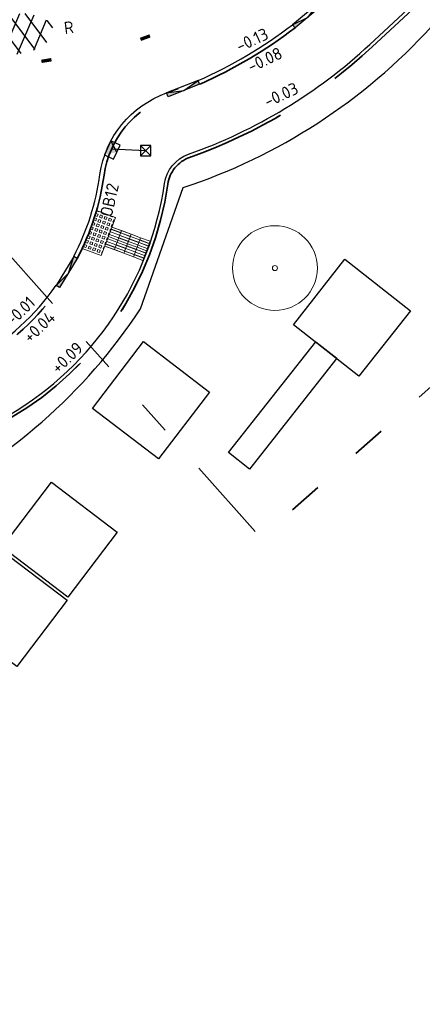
# Model space of a CAD drawing. Header units: metres. Extents: x -1 to 222837, y -2 to 853657.
# Tile 212 of 256: x 111380 to 111392, y 426462 to 426491. Entities that reach past the tile are written whole.
import ezdxf
from ezdxf.enums import TextEntityAlignment as Align

# ---------------------------------------------------------------- set-up
doc = ezdxf.new("R2010")
doc.units = ezdxf.units.M
doc.header["$XCLIPFRAME"] = 0
for name, pattern in [('AL-TEKENBLADGRENS', [11.5, 2.5, -1.5, 1, -1.5, 1, -1.5, 2.5]), ('RI-HWA_KOLKAANSLUITING', [4.3, 2.5, -1.8]), ('VH-AMSTELBAND', [30, 16, -4, 0, -2, 2, -2, 0, -4]), ('VH-OPSLUITBAND_100X200', [16, 8, -2, 4, -2])]:
    doc.linetypes.add(name, pattern=pattern)
for name, color, linetype in [('A-Maatvoering', 30, 'Continuous'), ('Verkeersbordaanduiding_bladA', 7, 'Continuous'), ('Verloopband naar rijwielpadband', 220, 'Continuous'), ('X-REF', 7, 'Continuous')]:
    doc.layers.add(name, color=color, linetype=linetype)
for name, color, linetype, lineweight in [('B-GRN-BOOM', 74, 'Continuous', 15), ('B-GRS-WERKGRENS', 4, 'WERKGRENS', 25), ('B-GV-GR-BOOM-S', 95, 'Continuous', 13), ('B-OI-RI-GWA_KOLK-S', 30, 'Continuous', 30), ('N-WE-RI-HWA_KOLK-S', 150, 'Continuous', 25), ('N-WE-VH-KANTOPSLUITING_OB 120 250', 152, 'VH-OPSLUITBAND_100X200', 35), ('N-WE-VH-KANTOPSLUITING_OPSLUITBAND_100X200-G', 150, 'VH-OPSLUITBAND_100X200', 35), ('N-WE-VH-KANTOPSLUITING_OPSLUITBAND_100X200-G VOETPAD', 150, 'VH-OPSLUITBAND_100X200', 35), ('N-WE-VH-KANTOPSLUITING_RIJWIELPADBAND-G', 7, 'Continuous', 25), ('N-WE-VH-KANTOPSLUITING_VOORKANT OB 120 250', 7, 'Continuous', 25), ('N-WE-VH-KANTOPSLUITING_VOORKANT RIJWIELPADBAND', 7, 'Continuous', 25), ('N-WE-VH-Trottoirband 150x170', 60, 'VH-AMSTELBAND', 35), ('N-WE-VH-VERHARDING_ASFALT-S', 7, 'Continuous', 25), ('N-WE-VW-BLINDENGELEIDEROUTE-Geleidetegel_G', 30, 'Continuous', 18), ('SLD-n-wm_wegmarkering', 7, 'Continuous', 25), ('X-XX-AL-HOOGTELABEL-T25', 7, 'Continuous', 25), ('X-XX-AL-TEKENBLADGRENS-G blad 2', 7, 'AL-TEKENBLADGRENS', 35)]:
    doc.layers.add(name, color=color, linetype=linetype, lineweight=lineweight)
doc.layers.add('N-WE-RI-HWA_KOLKAANSLUITING-G', color=7, linetype='RI-HWA_KOLKAANSLUITING', lineweight=25, true_color=0x0078f0)
doc.styles.add('NLCS-ISO', font='NLCS-ISO.ttf')
doc.styles.add('NLCS-ISO-ANNOTATIEF-T25', font='NLCS-ISO.ttf', dxfattribs={"height": 2.5})
doc.styles.add('NLCS-ISO-M1000-T25', font='NLCS-ISO.ttf')
doc.linetypes.add('WERKGRENS', pattern='A,2.5,-1,[133,ltypeshp.shx,S=1,R=0,X=-1,Y=0],-1,2.5', length=7)
doc.dimstyles.new('NLCS-ANNOTATIEF-T25-PIJL', dxfattribs={"dimtxt": 2.5, "dimasz": 2.5, "dimexe": 2, "dimexo": 2, "dimgap": 0.7, "dimtad": 1, "dimzin": 0, "dimdsep": 46, "dimtxsty": 'NLCS-ISO-ANNOTATIEF-T25', "dimcen": 0, "dimdle": 2, "dimclrd": 256, "dimclre": 256, "dimclrt": 256, "dimadec": 5, "dimazin": 0, "dimtfac": 1, "dimtofl": 0, "dimtmove": 1, "dimatfit": 0, "dimfxl": 2, "dimfxlon": 1, "dimtfillclr": 254, "dimtolj": 1, "dimtzin": 0, "dimlwd": 18, "dimlwe": 18, "dimarcsym": 0})
picture_1 = doc.add_image_def('image1.ecw', size_in_pixel=(400001, 250001))
picture_2 = doc.add_image_def('image2.ecw', size_in_pixel=(120000, 80000))
picture_3 = doc.add_image_def('image7.png', size_in_pixel=(519, 524))
picture_4 = doc.add_image_def('image6.jpg', size_in_pixel=(765, 757))
picture_5 = doc.add_image_def('image8.jpg', size_in_pixel=(1000, 1000))
picture_6 = doc.add_image_def('image5.jpg', size_in_pixel=(378, 378))
picture_7 = doc.add_image_def('image15.png', size_in_pixel=(67, 354))

# ---------------------------------------------------------------- blocks, each defined once
blk = doc.blocks.new('30')
at = {"layer": 'SLD-n-wm_wegmarkering'}
blk.add_solid([(-0.15, -0.05), (-0.15, 0.05), (0.15, -0.05), (0.15, 0.05)], dxfattribs=at)
blk = doc.blocks.new('SVH-ASFALT-SO')
at = {"ltscale": 0.1}
for p, q in [((-3.363759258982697, 2.173798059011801), (-1.827884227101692, 4.834011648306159)), ((0.3610377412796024, -0.07213355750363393), (-2.305319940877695, 4.546133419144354)), ((-1.90966580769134, 0.6923617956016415), (0.9476199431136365, 5.64132588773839)), ((2.754090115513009, -0.2170218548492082), (-0.4687746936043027, 5.365143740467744)), ((0, 0), (3.267551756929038, 5.659565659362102)), ((4.867727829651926, 0.1220502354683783), (1.647185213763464, 5.700193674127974)), ((2.175571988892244, -0.2317987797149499), (5.321577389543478, 5.217242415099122)), ((6.701218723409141, 0.946350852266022), (4.043291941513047, 5.550015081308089)), ((4.656575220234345, 0.06542487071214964), (7.070171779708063, 4.245896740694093)), ((7.827971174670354, 2.994758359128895), (7.146137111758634, 4.175729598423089)), ((-2.71961448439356, 1.263712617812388), (-3.454265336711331, 2.536165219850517))]:
    blk.add_line(p, q, dxfattribs=at)
at = {"style": 'NLCS-ISO'}
blk.add_attdef('KLEUR', text='', height=1.8, dxfattribs=at).set_placement((9.485913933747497, 2.74105960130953), align=Align.MIDDLE_LEFT)
at = {"style": 'NLCS-ISO', "flags": 1}
blk.add_attdef('FUNCTIE', text='', height=1.8, dxfattribs=at).set_placement((0.1159930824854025, -3.584775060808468), align=Align.MIDDLE_CENTER)
blk = doc.blocks.new('SGR-BOOM_01')
at = {"layer": 'B-GRN-BOOM'}
for centre, radius in [((0, 0), 2.5), ((7.366995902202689e-12, -5.115907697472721e-12), 0.15)]:
    blk.add_circle(centre, radius, dxfattribs=at)
blk = doc.blocks.new('*D271')
at = {"layer": 'A-Maatvoering', "linetype": 'Continuous', "lineweight": 18, "transparency": 16777216}
blk.add_line((111382.7926894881, 426493.5390302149), (111380.9123462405, 426495.2317231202), dxfattribs=at)
at = {"layer": 'A-Maatvoering', "transparency": 16777216}
blk.add_solid([(111380.9681002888, 426495.2936580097), (111380.8565921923, 426495.1697882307), (111380.5407369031, 426495.5662474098)], dxfattribs=at)
at = {"layer": 'Defpoints', "color": 0, "transparency": 16777216}
for p in [(111380.5407369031, 426495.5662474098), (111391.6890170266, 426485.5305187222)]:
    blk.add_point(p, dxfattribs=at)
at = {"layer": 'A-Maatvoering', "transparency": 16777216, "insert": (111382.2992514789, 426494.5079698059), "char_height": 0.5, "attachment_point": 5, "rotation": 318.00632390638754, "style": 'NLCS-ISO-ANNOTATIEF-T25'}
blk.add_mtext('\\A1;R15.00', dxfattribs=at)
blk = doc.blocks.new('B-SRI-KOLK_STRAAT_300X300-SO')
at = {"color": 0}
for p, q in [((-0.7500000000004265, 2.842170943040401e-13), (0.7499999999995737, 1.500000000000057)), ((0.7499999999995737, 2.842170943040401e-13), (-0.7500000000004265, 1.500000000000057))]:
    blk.add_line(p, q, dxfattribs=at)
blk.add_3dface([(-0.7500000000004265, 2.842170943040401e-13), (0.7499999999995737, 2.842170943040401e-13), (0.7499999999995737, 1.500000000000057), (-0.7500000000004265, 1.500000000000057)], dxfattribs=at)
blk = doc.blocks.new('TK in rijwielpadband')
at = {"layer": 'N-WE-RI-HWA_KOLK-S'}
blk.add_hatch(color=256, dxfattribs=at).paths.add_polyline_path([(2.25, 1.5), (0, 1.5), (1.125, 0)])
blk.add_line((1.125, 0), (2.25, 1.5), dxfattribs=at)
at = {"layer": 'N-WE-RI-HWA_KOLK-S', "flags": 128}
blk.add_lwpolyline([(0, 0), (2.25, 0), (2.25, 1.5), (0, 1.5)], close=True, dxfattribs=at)
blk = doc.blocks.new('verloopband naar rijwielpadband')
at = {"layer": 'Verloopband naar rijwielpadband', "transparency": 33554559}
h = blk.add_hatch(color=8, dxfattribs=at)
h.dxf.hatch_style = 1
h.paths.add_polyline_path([(0.5, -0.1199999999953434), (-1.455191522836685e-11, 0), (-1.455191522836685e-11, -0.1199999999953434)])
h.paths.add_polyline_path([(0.9999999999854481, 0), (0.5, -0.1199999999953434), (1.000000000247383, -0.1199999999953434)])
at = {"layer": 'Verloopband naar rijwielpadband', "linetype": 'Continuous'}
for p, q in [((0.9999999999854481, 0), (0, 0)), ((0.9999999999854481, -0.1199999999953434), (0.9999999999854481, 0))]:
    blk.add_line(p, q, dxfattribs=at)
at = {"layer": 'Verloopband naar rijwielpadband', "linetype": 'Continuous', "flags": 128}
for points in [[(-1.455191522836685e-11, -0.1199999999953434), (0, 0)], [(1, -0.1199999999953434), (-1.455191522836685e-11, -0.1199999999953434)]]:
    blk.add_lwpolyline(points, dxfattribs=at)
at = {"layer": 'Verloopband naar rijwielpadband', "flags": 128}
blk.add_lwpolyline([(0, 0), (0.4999999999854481, -0.1199999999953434), (0.9999999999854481, 0)], dxfattribs=at)

msp = doc.modelspace()

# ---------------------------------------------------------------- hatches: boundary and pattern name
at = {"layer": 'N-WE-VW-BLINDENGELEIDEROUTE-Geleidetegel_G', "transparency": 33554585}
h = msp.add_hatch(dxfattribs=at)
h.set_pattern_fill('AVH-GRASBETONSTEEN_02-SO', color=256, scale=0.5000000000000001, angle=25, pattern_type=2)
h.set_pattern_definition([(70, (0.00905896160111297, -0.004234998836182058), (-0.1315569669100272, 0.04788282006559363), [0.06999999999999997, -0.06999999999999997]), (160, (0.00905896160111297, -0.004234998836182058), (-0.04788282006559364, -0.1315569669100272), [0.06999999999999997, -0.06999999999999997]), (70, (-0.05671889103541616, 0.01970618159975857), (-0.1315569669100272, 0.04788282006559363), [0.06999999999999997, -0.06999999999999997]), (160, (0.03300014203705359, 0.06154285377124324), (-0.04788282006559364, -0.1315569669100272), [0.06999999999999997, -0.06999999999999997])])
edge = h.paths.add_edge_path()
edge.add_line((111383.2110294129, 426485.4507763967), (111382.6486935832, 426485.6614016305))
edge.add_arc((111375.2327670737, 426487.7942881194), 7.716551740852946, 335.0352303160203, 343.9542935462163, ccw=False)
edge.add_line((111382.228341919, 426484.5374332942), (111382.7902406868, 426484.3270294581))
edge.add_line((111382.7902406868, 426484.3270294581), (111383.0006761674, 426484.8888586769))
edge.add_line((111383.0006761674, 426484.8888586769), (111383.2110294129, 426485.4507763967))

# ---------------------------------------------------------------- linework, layer by layer
at = {"layer": 'B-GRS-WERKGRENS', "flags": 128}
msp.add_lwpolyline([(110696.0424106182, 426984.6551705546), (110683.8610691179, 426993.057474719), (110681.5433510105, 426989.6480306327), (110647.804664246, 426943.6555516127), (110640.0829047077, 426933.436593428), (110631.1127847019, 426920.9005163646, 0.1052077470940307), (110625.3199437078, 426903.2705121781), (110623.1194538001, 426903.113495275), (110622.830169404, 426899.1403920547), (110622.8256512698, 426889.0690046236), (110624.3139670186, 426881.9130925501), (110619.9477974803, 426879.8592502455), (110610.3848135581, 426873.207518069), (110605.3942378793, 426863.2002755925), (110609.4477666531, 426861.4866118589), (110615.1856417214, 426858.504099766), (110624.3282556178, 426850.7907658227), (110624.9801728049, 426851.6021558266), (110633.8740789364, 426844.4562824), (110643.0504079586, 426836.1434560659), (110655.367388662, 426823.3668903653), (110656.8702434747, 426821.8449883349), (110655.5568984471, 426820.1318635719), (110651.997115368, 426815.8250707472), (110661.0856959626, 426808.0310218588), (110673.7143256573, 426797.891610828), (110678.993274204, 426800.934996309), (110682.0086933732, 426797.6368472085), (110681.344112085, 426795.888686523), (110682.3405690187, 426793.9995004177), (110688.6091525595, 426792.8126839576), (110694.41617521, 426788.3905130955), (110707.3497558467, 426779.7534084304), (110715.9972366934, 426773.9650536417), (110732.7150735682, 426767.3389972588), (110745.7247381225, 426763.2028363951), (110771.1913910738, 426758.3730034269, 0.0609614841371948), (110771.6742144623, 426758.3185337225), (110776.6174174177, 426758.3651608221, 0.2032448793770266), (110778.0491764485, 426758.9882305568), (110779.3917933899, 426760.4027955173), (110780.9872746, 426760.4433705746), (110817.1705238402, 426756.6065852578), (110816.6589365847, 426751.3460615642), (110815.9469375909, 426746.5189721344), (110856.8361080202, 426742.5539318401), (110868.4640110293, 426743.0014730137), (110903.6966093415, 426739.1644006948), (110904.3847656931, 426743.7349138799), (110908.7550371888, 426743.067090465), (110933.5331868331, 426740.8074904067), (110948.0407957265, 426738.8472880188), (110947.4256188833, 426740.872800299), (110946.14130311, 426744.2354513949), (110945.7955257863, 426745.680326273), (110945.6322420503, 426748.1470819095), (110946.2840048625, 426749.2657339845), (110950.5499639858, 426751.1074321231), (110955.1424905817, 426754.8833393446), (110957.0300469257, 426770.6443471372, -0.1858070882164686), (110962.343869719, 426783.753041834), (110989.6664400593, 426800.1272763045), (111094.2751625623, 426788.8927554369), (111096.9392651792, 426786.253642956), (111113.3869913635, 426770.393124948), (111118.0944315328, 426765.9923202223), (111122.4935519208, 426760.6995836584), (111125.9314280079, 426762.8446207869), (111132.5525830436, 426748.3003109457), (111130.7560233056, 426746.1018552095), (111135.827440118, 426730.5827594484), (111138.6735798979, 426726.3464544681), (111145.5036009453, 426725.303642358), (111154.9471366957, 426706.8248590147), (111165.76027422, 426690.1519650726), (111168.851010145, 426684.8194480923, -0.462362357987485), (111168.5963034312, 426684.1014306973), (111167.0070755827, 426683.4964546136, 0.4204840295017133), (111166.7215780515, 426682.8413432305), (111168.1987302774, 426679.1970582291, 0.40810617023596), (111168.8402120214, 426678.9176776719), (111171.0562501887, 426679.762441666, -0.386510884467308), (111171.6824437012, 426679.5170764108), (111181.5180577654, 426659.6501397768, -0.0508334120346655), (111182.4436142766, 426652.4703984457), (111182.031374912, 426643.9229877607, 0.142473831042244), (111183.8712131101, 426635.0931973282), (111183.4465153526, 426634.924478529, 0.4355485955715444), (111183.1809875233, 426634.2421237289), (111186.4655892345, 426627.4500798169, 0.3910090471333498), (111187.0967900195, 426627.2016989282), (111187.7695481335, 426627.4630768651, -0.6217046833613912), (111188.6778044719, 426626.8695499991), (111191.3535551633, 426623.208575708), (111193.494133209, 426621.7053319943, 0.03124526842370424), (111201.9852196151, 426616.7325161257), (111203.0998856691, 426614.7510582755), (111204.6820374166, 426609.1243931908), (111214.9385831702, 426601.3343371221), (111217.1204325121, 426598.7394550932), (111225.8994778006, 426589.035863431), (111234.1322241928, 426582.7269041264), (111239.4891358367, 426579.6722427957), (111245.6834836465, 426577.3486070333), (111253.4748506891, 426571.9169365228), (111263.600017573, 426564.0525658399), (111282.5854008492, 426548.9024020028), (111301.6691665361, 426532.7467470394, 0.3053725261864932), (111302.2244556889, 426532.685563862), (111306.0352668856, 426534.6841494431, -0.298082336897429), (111306.5802422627, 426534.6314635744), (111324.4608518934, 426520.2967962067), (111328.5946763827, 426517.3176255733), (111334.5616632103, 426512.189702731), (111347.6675561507, 426496.9045799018), (111348.8031598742, 426495.516090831), (111350.8304166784, 426490.6816078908), (111350.3673808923, 426489.5287751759), (111350.1567323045, 426488.1129573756), (111358.3016534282, 426484.7489423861), (111354.8473972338, 426480.6643686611), (111368.3122871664, 426468.1831469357), (111377.3553120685, 426476.9960461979, 0.136337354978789), (111383.9434717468, 426482.7516307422), (111385.2074762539, 426486.3350175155, 0.129089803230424), (111392.532275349, 426491.08500952), (111402.9597618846, 426500.6812524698), (111414.8163060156, 426512.193576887), (111417.847649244, 426515.9853237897), (111419.2589309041, 426514.9337798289), (111421.375873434, 426518.0123052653), (111420.2224410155, 426518.9196459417), (111422.8099583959, 426522.1924138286), (111426.8629929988, 426530.068227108, 0.03507058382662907), (111434.8335464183, 426544.8205773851), (111439.2412545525, 426554.013396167, -0.05230805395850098), (111448.8827128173, 426568.11942653, -0.04052095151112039), (111456.7486855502, 426576.4924393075, -0.04669515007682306), (111473.4247516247, 426590.6197913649), (111485.5950519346, 426597.7661564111, -0.0126766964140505), (111492.9284637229, 426600.9579905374), (111508.064891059, 426606.5203502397, 0.4105065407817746), (111508.3638889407, 426607.1561677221), (111505.567801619, 426615.0734380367, 0.4168207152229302), (111504.9256500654, 426615.3768979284, 0.09058647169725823), (111453.555254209, 426585.3427411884, 0.0753553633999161), (111438.7111210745, 426569.8857630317), (111431.5958255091, 426575.2905675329), (111449.986385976, 426597.6331641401, -0.01679181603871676), (111466.0878947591, 426610.5482008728, -0.05573669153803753), (111491.1449302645, 426625.908952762), (111496.7622742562, 426628.2819660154), (111500.013407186, 426627.407951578), (111496.8382076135, 426635.2441374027, 0.4365131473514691), (111496.1526020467, 426635.5042808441), (111483.8851358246, 426629.4185922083), (111469.1011372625, 426620.6491564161), (111459.7602761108, 426613.6987198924), (111449.6345021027, 426605.6254215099), (111441.1155601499, 426596.9368725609), (111429.1984306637, 426582.1603433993), (111431.0516379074, 426580.4574508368), (111406.385529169, 426549.5490506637), (111397.0352837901, 426537.6586220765), (111395.2825450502, 426538.9635782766), (111392.9954836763, 426535.9500772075), (111394.7181917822, 426534.6519633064), (111385.0563274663, 426522.0908441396), (111383.998881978, 426523.6376428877), (111382.3411651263, 426528.1461280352), (111377.4374856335, 426522.2270736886), (111374.2352015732, 426518.6692079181), (111371.5930673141, 426517.3489785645), (111368.7588418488, 426516.8835270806, -0.1652701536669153), (111368.4414496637, 426516.9363142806), (111351.2648663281, 426526.1508119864), (111324.3950704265, 426546.6660156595, -0.3657024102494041), (111324.2558469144, 426547.2959404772), (111327.3573267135, 426553.7283450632), (111318.6307447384, 426557.5296837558), (111316.9930048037, 426553.805328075, -0.2920440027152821), (111316.5452733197, 426553.5066962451), (111315.0912189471, 426553.4776958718, -0.1776703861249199), (111314.7655320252, 426553.5898813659), (111310.1407708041, 426557.3558275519), (111311.2886824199, 426558.5857615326), (111304.2587068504, 426562.740527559), (111301.5045101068, 426560.4491779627), (111295.9509170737, 426564.4742953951), (111281.0543463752, 426575.691173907), (111258.9288033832, 426592.9569866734), (111249.3591269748, 426601.8547746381, -0.3438650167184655), (111248.8512886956, 426603.8594393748), (111251.0811483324, 426609.1697081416), (111244.5636833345, 426612.1342434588), (111243.3012762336, 426609.3809142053, -0.3875099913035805), (111240.2469963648, 426608.7096509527), (111235.9586375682, 426611.3733961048), (111222.8522928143, 426621.7348748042, -0.1019607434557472), (111210.3565032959, 426637.5663158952), (111200.0165414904, 426658.1072848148), (111201.4139297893, 426658.6407837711), (111199.3001419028, 426663.2598293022), (111197.990567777, 426662.7332623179), (111191.4076180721, 426676.631880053), (111174.4849299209, 426716.3815768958), (111175.4097380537, 426716.7231408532), (111171.0204715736, 426729.4174275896), (111175.0412392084, 426731.1850402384), (111170.1325293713, 426742.3425696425), (111166.2237700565, 426740.4392321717, -0.4104640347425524), (111165.5681753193, 426740.6917918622), (111138.6135310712, 426800.393406), (111133.3696647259, 426808.9959745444), (111125.2445901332, 426812.7714929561), (111122.0803651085, 426814.7113457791), (111120.4074520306, 426811.7274499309), (111112.4651295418, 426815.0538565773), (111113.977004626, 426818.0227839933), (111102.5933559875, 426823.5257286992), (111102.2144963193, 426825.6443524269), (111101.5386328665, 426826.1039587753), (111098.4509470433, 426820.0386147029), (111098.1228457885, 426816.7559039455, -0.478314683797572), (111097.1303952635, 426815.986897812), (111079.7527907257, 426814.8965485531), (111037.4826749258, 426818.9619052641), (111036.1483266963, 426820.6759548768), (111025.3218959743, 426821.8651132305, -0.5882686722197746), (111024.7204334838, 426822.569905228), (111025.1154108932, 426826.7463354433), (111011.1397127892, 426828.3732325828), (111010.5097895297, 426823.3769909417), (110975.0569334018, 426827.1641008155, -0.4227404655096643), (110973.7842456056, 426826.1450109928), (110972.2564244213, 426826.4377795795), (110959.5596344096, 426833.3733697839), (110958.1602694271, 426830.4089901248), (110957.3953844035, 426829.0990291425), (110954.2397359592, 426830.6758590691, 0.4177602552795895), (110954.0263178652, 426831.7811746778), (110953.0451344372, 426832.2922727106), (110947.7288154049, 426821.886746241, 0.394831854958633), (110948.079380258, 426820.5624144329), (110946.5008571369, 426817.2404017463, 0.3462481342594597), (110946.8876094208, 426815.870804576), (110948.0793661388, 426815.2822856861), (110932.6312583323, 426785.3127970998), (110928.0532306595, 426787.6810755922), (110926.081643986, 426783.9946362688), (110917.9799517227, 426788.1352166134), (110915.9109427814, 426784.420039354), (110924.7467047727, 426780.0295897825), (110923.0733290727, 426776.8553623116, -0.3567778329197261), (110920.2971560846, 426775.4672004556), (110916.1874682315, 426776.0071526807), (110915.9141179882, 426771.5713775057), (110913.7364615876, 426768.8555163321), (110905.8767397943, 426769.8295395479), (110900.4013746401, 426769.4948759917), (110863.126309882, 426773.5085708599), (110863.247554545, 426775.3474385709), (110848.0469843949, 426776.8986724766), (110848.3121041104, 426779.5808031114), (110834.4844412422, 426781.2506378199), (110832.1514304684, 426778.2106531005), (110815.857433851, 426780.0037900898), (110815.8584460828, 426779.150257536), (110801.2396741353, 426780.3392063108), (110782.6092630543, 426782.2219722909), (110759.41428257, 426784.7076510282), (110754.5988243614, 426785.9779470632), (110742.7449673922, 426787.114928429, -0.0827147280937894), (110722.4689886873, 426795.3305461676), (110715.9744031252, 426799.6761978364), (110697.6210586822, 426814.5446948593), (110698.7305499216, 426815.853947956), (110693.1992237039, 426820.2995663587), (110694.4011490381, 426821.1955596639), (110690.4311747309, 426824.4067555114), (110689.2759485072, 426823.1937622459), (110680.9801091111, 426829.6825374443), (110667.8024201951, 426840.4946842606), (110648.2980021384, 426856.8491433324), (110644.9706787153, 426860.4464978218), (110640.9767328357, 426865.7977173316, -0.1510224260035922), (110633.025099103, 426899.4367234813), (110633.3008182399, 426902.5890342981), (110632.083548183, 426902.7381201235, -0.03387084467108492), (110634.6762229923, 426913.6872321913, -0.06423241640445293), (110643.7421415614, 426928.4732599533), (110681.0034763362, 426978.4880537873), (110692.6867641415, 426980.9045032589)], format="xyb", close=True, dxfattribs=at)
at = {"layer": 'N-WE-RI-HWA_KOLKAANSLUITING-G', "flags": 128}
msp.add_lwpolyline([(111383.0939116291, 426487.4750767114), (111384.097, 426487.424)], dxfattribs=at)
at = {"layer": 'N-WE-VH-KANTOPSLUITING_OB 120 250', "ltscale": 0.6, "flags": 128}
msp.add_lwpolyline([(111382.0815342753, 426484.2404099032, 0.08538128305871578), (111382.8707626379, 426486.7004996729, -0.2795806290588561), (111384.7614903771, 426489.0132726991)], format="xyb", dxfattribs=at)
at = {"layer": 'N-WE-VH-KANTOPSLUITING_OPSLUITBAND_100X200-G', "flags": 128}
msp.add_lwpolyline([(111371.589, 426472.061), (111376.0848195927, 426476.4473362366), (111376.0848195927, 426476.4473362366), (111376.1282536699, 426476.4896864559, -0.06169639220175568), (111380.1297565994, 426479.5457017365, 0.2293279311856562), (111384.7521489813, 426486.4351971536, -0.2795806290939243), (111385.3955216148, 426487.2221824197, 0.1024953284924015), (111390.7816724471, 426490.4838651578), (111411.6117347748, 426509.8417092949, 0.04302701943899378), (111418.0148218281, 426516.9106398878)], format="xyb", dxfattribs=at)
at = {"layer": 'N-WE-VH-KANTOPSLUITING_OPSLUITBAND_100X200-G VOETPAD', "flags": 128}
msp.add_lwpolyline([(111371.5560884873, 426472.0075181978), (111376.1282536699, 426476.4896864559, -0.0616963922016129), (111380.1297565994, 426479.5457017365, 0.2293279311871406), (111384.7521489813, 426486.4351971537, -0.2795806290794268), (111385.3955216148, 426487.2221824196, 0.1024953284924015), (111390.7816724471, 426490.4838651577), (111411.6117347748, 426509.8417092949, 0.04384523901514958), (111418.1243491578, 426517.0552016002, 0.04384523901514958)], format="xyb", dxfattribs=at)
at = {"layer": 'N-WE-VH-KANTOPSLUITING_RIJWIELPADBAND-G', "ltscale": 0.6, "flags": 128}
msp.add_lwpolyline([(111371.4860841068, 426472.078928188), (111376.0582492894, 426476.5610964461, -0.06169639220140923), (111380.0792908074, 426479.6320336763, 0.2293279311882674), (111384.6531286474, 426486.4491604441, -0.2795806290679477), (111385.3621515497, 426487.316450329, 0.1024953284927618), (111390.7135978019, 426490.5571170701), (111411.5436601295, 426509.9149612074, 0.04384523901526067), (111418.0445442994, 426517.1154609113, 0.04384523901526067)], format="xyb", dxfattribs=at)
at = {"layer": 'N-WE-VH-KANTOPSLUITING_VOORKANT OB 120 250', "flags": 128}
msp.add_lwpolyline([(111381.9781910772, 426484.3017655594, 0.08515949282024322), (111382.7519382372, 426486.7172556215, -0.2791446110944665), (111384.7168723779, 426489.1247708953)], format="xyb", dxfattribs=at)
at = {"layer": 'N-WE-VH-KANTOPSLUITING_VOORKANT RIJWIELPADBAND', "flags": 128}
for points in [[(111385.646442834, 426489.4927243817, 0.06011202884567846), (111388.4304800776, 426491.1390039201, 0.06011202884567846)], [(111384.7168723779, 426489.1247708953, -0.0004044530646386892), (111384.7214462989, 426489.1263941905, 0.006636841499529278), (111385.0576605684, 426489.2504572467, 0.006636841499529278)], [(111370.1419999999, 426473.45), (111374.7141651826, 426477.9321682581, -0.0616963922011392), (111379.1103476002, 426481.2896069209, 0.1076465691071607), (111381.4603908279, 426483.4503339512, 0.1076465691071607)]]:
    msp.add_lwpolyline(points, format="xyb", dxfattribs=at)
at = {"layer": 'N-WE-VH-Trottoirband 150x170', "ltscale": 0.6, "flags": 128}
for points in [[(111385.7061541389, 426489.3878934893, 0.06042306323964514), (111388.5062864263, 426491.0472271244)], [(111370.2260052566, 426473.3643080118), (111374.7981704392, 426477.8464762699, -0.06169639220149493), (111379.1709065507, 426481.1860085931, 0.1078370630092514), (111381.561850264, 426483.3860034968, 0.1078370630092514)]]:
    msp.add_lwpolyline(points, format="xyb", dxfattribs=at)
at = {"layer": 'N-WE-VW-BLINDENGELEIDEROUTE-Geleidetegel_G', "transparency": 33554585, "flags": 128}
msp.add_lwpolyline([(111383.2110294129, 426485.4507763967), (111382.6486935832, 426485.6614016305, -0.03893641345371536), (111382.228341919, 426484.5374332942), (111382.7902406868, 426484.3270294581), (111383.0006761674, 426484.8888586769), (111383.2110294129, 426485.4507763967)], format="xyb", close=True, dxfattribs=at)
for points in [[(111383.457346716, 426484.3975153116), (111383.6677505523, 426484.9594140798), (111383.1058517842, 426485.1698179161), (111382.8954479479, 426484.6079191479)], [(111383.0006678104, 426484.8889195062), (111383.2816171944, 426484.7837175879), (111383.3868191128, 426485.0646669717), (111383.1058697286, 426485.1698688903), (111383.0006678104, 426484.8889195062)], [(111383.0614620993, 426485.0284618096), (111383.0600594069, 426485.0247158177), (111383.3260248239, 426484.9251246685), (111383.3274275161, 426484.9288706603)], [(111383.0895159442, 426485.1033816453), (111383.088113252, 426485.0996356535), (111383.3540786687, 426485.0000445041), (111383.3554813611, 426485.0037904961)], [(111383.281634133, 426484.7837689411), (111383.5625835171, 426484.6785670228), (111383.6677854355, 426484.9595164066), (111383.3868360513, 426485.0647183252), (111383.281634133, 426484.7837689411)], [(111383.3704822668, 426484.9982310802), (111383.3690795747, 426484.9944850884), (111383.6350449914, 426484.894893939), (111383.6364476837, 426484.898639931)], [(111382.8954658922, 426484.6079701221), (111383.1764152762, 426484.5027682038), (111383.2816171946, 426484.7837175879), (111383.0006678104, 426484.8889195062), (111382.8954658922, 426484.6079701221)], [(111382.9562601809, 426484.7475124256), (111382.9548574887, 426484.7437664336), (111383.2208229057, 426484.6441752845), (111383.222225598, 426484.6479212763)], [(111382.9843140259, 426484.8224322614), (111382.9829113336, 426484.8186862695), (111383.2488767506, 426484.7190951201), (111383.2502794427, 426484.722841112)], [(111383.0334082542, 426484.9535419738), (111383.0320055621, 426484.9497959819), (111383.297970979, 426484.8502048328), (111383.2993736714, 426484.8539508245)], [(111383.1764322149, 426484.502819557), (111383.4573815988, 426484.3976176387), (111383.5625835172, 426484.6785670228), (111383.281634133, 426484.7837689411), (111383.1764322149, 426484.502819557)], [(111383.2652803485, 426484.7172816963), (111383.2638776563, 426484.7135357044), (111383.5298430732, 426484.6139445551), (111383.5312457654, 426484.6176905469)], [(111383.3143745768, 426484.8483914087), (111383.3129718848, 426484.8446454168), (111383.5789373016, 426484.7450542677), (111383.580339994, 426484.7488002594)], [(111383.342428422, 426484.9233112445), (111383.3410257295, 426484.9195652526), (111383.6069911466, 426484.8199741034), (111383.6083938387, 426484.8237200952)], [(111383.5626034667, 426484.6786172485), (111383.8435528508, 426484.5734153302), (111383.9487547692, 426484.8543647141), (111383.667805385, 426484.9595666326), (111383.5626034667, 426484.6786172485)], [(111383.5953439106, 426484.7432397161), (111383.5939412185, 426484.7394937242), (111383.8599066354, 426484.6399025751), (111383.8613093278, 426484.6436485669)], [(111383.6233977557, 426484.8181595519), (111383.6219950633, 426484.81441356), (111383.8879604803, 426484.7148224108), (111383.8893631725, 426484.7185684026)], [(111383.6514516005, 426484.8930793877), (111383.6500489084, 426484.8893333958), (111383.9160143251, 426484.7897422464), (111383.9174170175, 426484.7934882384)], [(111383.8435129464, 426484.5733148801), (111384.1244623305, 426484.4681129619), (111384.2296642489, 426484.7490623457), (111383.9487148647, 426484.8542642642), (111383.8435129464, 426484.5733148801)], [(111383.9043072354, 426484.7128571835), (111383.902904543, 426484.7091111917), (111384.16886996, 426484.6095200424), (111384.1702726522, 426484.6132660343)], [(111383.9323610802, 426484.7877770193), (111383.9309583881, 426484.7840310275), (111384.1969238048, 426484.6844398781), (111384.1983264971, 426484.6881858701)], [(111382.9282063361, 426484.6725925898), (111382.9268036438, 426484.6688465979), (111383.1927690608, 426484.5692554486), (111383.1941717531, 426484.5730014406)], [(111383.2091726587, 426484.5674420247), (111383.2077699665, 426484.5636960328), (111383.4737353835, 426484.4641048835), (111383.4751380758, 426484.4678508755)], [(111383.2372265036, 426484.6423618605), (111383.2358238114, 426484.6386158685), (111383.5017892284, 426484.5390247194), (111383.5031919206, 426484.5427707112)], [(111383.4574015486, 426484.3976678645), (111383.7383509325, 426484.2924659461), (111383.8435528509, 426484.5734153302), (111383.5626034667, 426484.6786172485), (111383.4574015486, 426484.3976678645)], [(111383.4901419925, 426484.4622903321), (111383.4887393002, 426484.4585443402), (111383.7547047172, 426484.3589531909), (111383.7561074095, 426484.3626991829)], [(111383.5181958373, 426484.5372101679), (111383.5167931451, 426484.5334641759), (111383.7827585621, 426484.4338730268), (111383.7841612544, 426484.4376190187)], [(111383.5462496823, 426484.6121300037), (111383.54484699, 426484.6083840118), (111383.8108124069, 426484.5087928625), (111383.8122150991, 426484.5125388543)], [(111383.7383110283, 426484.2923654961), (111384.0192604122, 426484.1871635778), (111384.1244623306, 426484.4681129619), (111383.8435129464, 426484.5733148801), (111383.7383110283, 426484.2923654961)], [(111383.799105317, 426484.4319077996), (111383.7977026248, 426484.4281618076), (111384.0636680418, 426484.3285706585), (111384.0650707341, 426484.3323166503)], [(111383.827159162, 426484.5068276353), (111383.8257564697, 426484.5030816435), (111384.0917218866, 426484.4034904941), (111384.0931245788, 426484.407236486)], [(111383.8762533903, 426484.6379373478), (111383.8748506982, 426484.6341913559), (111384.1408161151, 426484.5346002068), (111384.1422188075, 426484.5383461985)], [(111383.7710514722, 426484.3569879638), (111383.7696487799, 426484.3532419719), (111384.0356141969, 426484.2536508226), (111384.0370168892, 426484.2573968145)]]:
    msp.add_lwpolyline(points, close=True, dxfattribs=at)
at = {"layer": 'X-XX-AL-TEKENBLADGRENS-G blad 2', "color": 4, "flags": 128}
msp.add_lwpolyline([(111346.1913073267, 426522.4164855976), (111490.960326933, 426651.2589125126), (111532.2728283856, 426604.8396508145), (111387.5038087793, 426475.9972238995)], close=True, dxfattribs=at)

# ---------------------------------------------------------------- block references
at = {"layer": 'B-GV-GR-BOOM-S', "xscale": 0.5, "yscale": 0.5, "zscale": 0.5}
msp.add_blockref('SGR-BOOM_01', (111387.914, 426483.959, -0.8430000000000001), dxfattribs=at)
at = {"layer": 'B-OI-RI-GWA_KOLK-S', "xscale": 0.1999999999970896, "yscale": 0.1999999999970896, "zscale": 0.1999999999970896}
msp.add_blockref('B-SRI-KOLK_STRAAT_300X300-SO', (111384.097, 426487.274, -0.093), dxfattribs=at)
msp.add_blockref('B-SRI-KOLK_STRAAT_300X300-SO', (111384.097, 426487.274, -0.093), dxfattribs=at)
at = {"layer": 'N-WE-RI-HWA_KOLK-S', "color": 1, "xscale": 0.2, "yscale": 0.2, "zscale": 0.2, "rotation": 64.61293889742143}
msp.add_blockref('TK in rijwielpadband', (111383.1510673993, 426487.1744518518), dxfattribs=at)
at = {"layer": 'N-WE-VH-VERHARDING_ASFALT-S', "xscale": 0.2, "yscale": 0.2, "zscale": 0.2, "rotation": 6.941415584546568}
msp.add_blockref('SVH-ASFALT-SO', (111379.8754170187, 426490.2650870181), dxfattribs=at).add_auto_attribs({'KLEUR': 'R'})
at = {"layer": 'SLD-n-wm_wegmarkering'}
for p, rotation in [((111384.0857844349, 426490.7574492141), 20.1562728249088), ((111381.1713474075, 426490.0822448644), 9.389176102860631)]:
    msp.add_blockref('30', p, dxfattribs=dict(at, rotation=rotation))
at = {"layer": 'Verloopband naar rijwielpadband'}
for p, rotation in [((111388.4298931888, 426491.1397694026), 39.5395209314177), ((111384.7169039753, 426489.1246820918), 21.63158822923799), ((111381.4588522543, 426483.4487868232), 58.65457192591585)]:
    msp.add_blockref('verloopband naar rijwielpadband', p, dxfattribs=dict(at, rotation=rotation))

# ---------------------------------------------------------------- texts
at = {"layer": 'X-XX-AL-HOOGTELABEL-T25', "char_height": 0.3599999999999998, "attachment_point": 1, "style": 'NLCS-ISO-M1000-T25'}
for s, insert, rotation in [('-0.13', (111386.7154204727, 426490.6423717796), 25.123862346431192), ('-0.08', (111387.0541881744, 426490.0422191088), 25.123862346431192), ('-0.03', (111387.5417994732, 426489.011173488), 25.123862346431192), ('\\pt0.72;OB12', (111382.7473805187, 426485.5225611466), 77.38894679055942), ('\\pt0.72;-0.01', (111379.9191995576, 426482.4822813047, -0.06133333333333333), 43.634078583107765), ('\\pt0.72;+0.04', (111380.4473393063, 426481.988322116), 43.634078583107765), ('\\pt0.72;+0.09', (111381.2714885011, 426481.0815736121), 43.634078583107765)]:
    msp.add_mtext_dynamic_manual_height_columns(s, width=2.935624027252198, gutter_width=2.5, heights=[0], dxfattribs=dict(at, insert=insert, rotation=rotation))

# ---------------------------------------------------------------- dimensions: what is measured, and where the dimension line sits
at = {"layer": 'A-Maatvoering'}
dim = msp.add_radius_dim(center=(111391.6890170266, 426485.5305187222, -0.11), mpoint=(111380.5407369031, 426495.5662474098, -0.11), dimstyle='NLCS-ANNOTATIEF-T25-PIJL', dxfattribs=at)
dim.commit()
dim.dimension.update_dxf_attribs({"geometry": '*D271', "text_midpoint": (111382.038322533, 426494.2181145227, -0.11), "dimtype": 164})

# ---------------------------------------------------------------- pictures from other files: only their frames are drawn
at = {"layer": 'Verkeersbordaanduiding_bladA'}
image = msp.add_image(picture_6, insert=(111388.4571411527, 426482.2887360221, -6.402370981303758), size_in_units=(2.4610349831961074, 2.4610349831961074), rotation=-38.21393749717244, dxfattribs=at)
image.dxf.flags = 7
image = msp.add_image(picture_3, insert=(111382.5302209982, 426479.8202487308, -6.402370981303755), size_in_units=(2.453271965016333, 2.476906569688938), rotation=-37.334044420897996, dxfattribs=at)
image.dxf.flags = 7
image = msp.add_image(picture_7, insert=(111386.5402239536, 426478.5144956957, -6.402370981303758), size_in_units=(0.7878253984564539, 4.162540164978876), rotation=-38.213937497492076, dxfattribs=at)
image.dxf.flags = 7
image = msp.add_image(picture_4, insert=(111379.8641362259, 426475.723829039, -6.402370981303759), size_in_units=(2.4335830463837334, 2.4081338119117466), rotation=-37.33404441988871, dxfattribs=at)
image.dxf.flags = 7
image = msp.add_image(picture_5, insert=(111378.3410292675, 426473.694121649, -6.402370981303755), size_in_units=(2.457318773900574, 2.457318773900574), rotation=-37.33404442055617, dxfattribs=at)
image.dxf.flags = 7
at = {"layer": 'X-REF'}
image = msp.add_image(picture_1, insert=(100000.0001220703, 424999.9000854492), size_in_units=(39999.999999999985, 25000.03749990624), dxfattribs=at)
image.set_boundary_path([(93497.82547057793, 208977.5368132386), (156894.5072804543, 250000.5)])
image = msp.add_image(picture_2, insert=(109499.5231476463, 424999.9595134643), size_in_units=(6001.861758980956, 4001.241172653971), dxfattribs=at)
image.dxf.flags = 7

doc.saveas('drawing.dxf')
